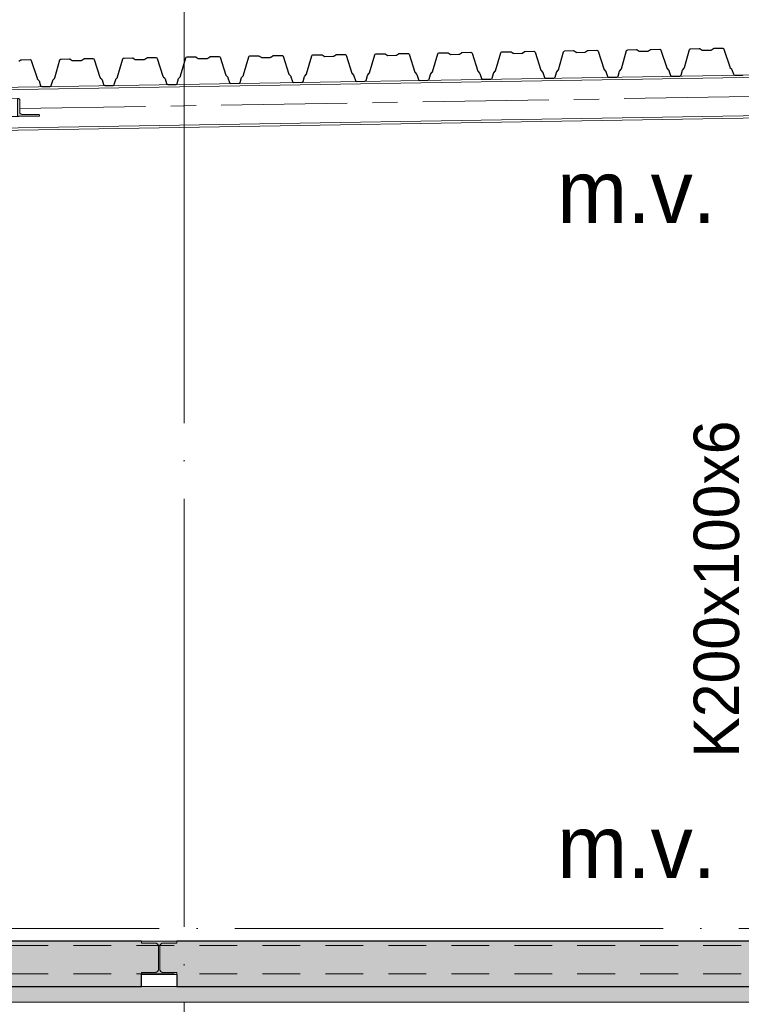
# Model space of a CAD drawing. Header units: millimetres. Extents: x 4517 to 474157, y -4632 to 9900.
# Tile 65 of 114: x 304073 to 306937, y 3099 to 7008. Entities that reach past the tile are written whole.
import ezdxf

# ---------------------------------------------------------------- set-up
doc = ezdxf.new("R2010")
doc.units = ezdxf.units.MM
for name, pattern in [('WSP_hartlijn', [800, 500, -100, 100, -100]), ('WSP_hhidden', [250, 150, -100]), ('WSP_stramienlijn', [2000, 1700, -150, 0, -150])]:
    doc.linetypes.add(name, pattern=pattern)
for name, color, linetype, lineweight in [('00_algemeen - hartlijn', 7, 'WSP_hartlijn', 13), ('00_text', 7, 'Continuous', 13), ('07_stramien', 4, 'Continuous', 13), ('07_stramien - levels', 7, 'Continuous', 13), ('23_vloeren', 2, 'Continuous', 18), ('23_vloeren - hatch', 1, 'Continuous', 18), ('23_vloeren -cut-', 3, 'Continuous', 25), ('28_hoofddraagconstructies - kolommen en liggers', 1, 'Continuous', 13), ('28_hoofddraagconstructies - kolommen en liggers - staal', 1, 'Continuous', 13), ('28_hoofddraagconstructies - kolommen en liggers - staal -cut-', 2, 'Continuous', 13), ('28_hoofddraagconstructies - tags', 7, 'Continuous', 18)]:
    doc.layers.add(name, color=color, linetype=linetype, lineweight=lineweight)
doc.styles.add('Revittext', font='txt', dxfattribs={"height": 250})
doc.styles.add('Revittext_1', font='txt', dxfattribs={"height": 180})

# ---------------------------------------------------------------- blocks, each defined once
blk = doc.blocks.new('Floors 3 - Floors 3-1340461-as F')
at = {"layer": '23_vloeren - hatch', "linetype": 'WSP_hhidden', "lineweight": 13}
blk.add_hatch(color=256, dxfattribs=at).paths.add_polyline_path([(2780, 3107.5), (28920, 3107.5), (28920, 3170), (16395, 3170), (16395, 3160), (16195, 3160), (16195, 3170), (13365, 3170), (13365, 3160), (13165, 3160), (13165, 3170), (2780, 3170), (2780, 3145.4)])
at = {"layer": '23_vloeren'}
for p, q in [((9770, 3170), (9630, 3170)), ((28920, 3107.5), (2780, 3107.5))]:
    blk.add_line(p, q, dxfattribs=at)
blk = doc.blocks.new('28_WSP_SF_staal - HE v21-0 - HE180A-1334711-as F')
at = {"layer": '00_algemeen - hartlijn'}
blk.add_line((9146.6, 6655), (12170, 6704.8), dxfattribs=at)
blk = doc.blocks.new('28_WSP_SF_staal - HE v21-0 - HE260B S355-1384947-as F')
at = {"layer": '28_hoofddraagconstructies - kolommen en liggers', "linetype": 'WSP_hhidden'}
blk.add_line((2860, 3220), (28920, 3220), dxfattribs=at)
blk = doc.blocks.new('28_WSP_SF_staal - HFL v21-0 - Lequ 70x70x7-V88-as F')
at = {"layer": '28_hoofddraagconstructies - kolommen en liggers', "linetype": 'WSP_hhidden'}
blk.add_hatch(color=256, dxfattribs=at).paths.add_polyline_path([(9137.9, 6624.6), (9225.4, 6625.1), (9225.4, 6627.6), (9219.8, 6632), (9153, 6632.6), (9149.1, 6635), (9146.9, 6638.6), (9146.6, 6640.6), (9146.6, 6690.1), (9141, 6694.6), (9137.9, 6694.6), (9137.9, 6631.1)])
for p, q in [((8016.2, 6677.8), (8577.6, 6686.2)), ((8018, 6607.8), (8619.1, 6616.8)), ((8660.7, 6616.6), (8665.1, 6616.7))]:
    blk.add_line(p, q, dxfattribs=at)
at = {"layer": '28_hoofddraagconstructies - kolommen en liggers - staal'}
for p, q in [((8577.6, 6686.2), (9137.9, 6694.6)), ((8619.1, 6616.8), (9137.9, 6624.6)), ((8665.1, 6616.7), (9225.4, 6625.1))]:
    blk.add_line(p, q, dxfattribs=at)
at = {"layer": '28_hoofddraagconstructies - kolommen en liggers - staal -cut-'}
for p, q in [((9141, 6694.6), (9137.9, 6694.6)), ((9137.9, 6694.6), (9137.9, 6624.6)), ((9146.6, 6640.6), (9146.6, 6690.1)), ((9137.9, 6624.6), (9225.4, 6625.1)), ((9219.8, 6632), (9157.9, 6631.7)), ((9225.4, 6625.1), (9225.4, 6627.6))]:
    blk.add_line(p, q, dxfattribs=at)
at = {"layer": '28_hoofddraagconstructies - kolommen en liggers - staal -cut-', "flags": 128}
for points in [[(9146.6, 6690.1), (9146.5, 6691.2), (9146.1, 6692.1), (9145.4, 6692.9), (9144.5, 6693.7), (9143.4, 6694.2), (9142.3, 6694.5), (9141, 6694.6)], [(9157.9, 6631.7), (9155.4, 6631.9), (9153, 6632.6), (9150.9, 6633.6), (9149.1, 6635), (9147.7, 6636.7), (9146.9, 6638.6), (9146.6, 6640.6)], [(9225.4, 6627.6), (9225.2, 6628.6), (9224.8, 6629.5), (9224.1, 6630.4), (9223.3, 6631.1), (9222.2, 6631.6), (9221, 6631.9), (9219.8, 6632)]]:
    blk.add_lwpolyline(points, dxfattribs=at)

msp = doc.modelspace()

# ---------------------------------------------------------------- hatches: boundary and pattern name
at = {"layer": '23_vloeren - hatch'}
h = msp.add_hatch(color=256, dxfattribs=at)
h.paths.add_polyline_path([(297786.1, 3170), (304556.1, 3170), (304556.1, 3225.5), (304611.3, 3225.5), (304619.8, 3229), (304623.3, 3239.6), (304623.3, 3329.5), (304619.8, 3338), (304611.3, 3341.5), (304556.1, 3341.5), (304556.1, 3350), (297786.1, 3350), (297786.1, 3239.6)])
h.paths.add_polyline_path([(306031.4, 3170), (308169.8, 3170), (308182.5, 3175.3), (308187.8, 3188), (308187.8, 3322), (308182.5, 3334.7), (308169.8, 3340), (308091.1, 3340), (308091.1, 3350), (304696.1, 3350), (304696.1, 3341.5), (304640.8, 3341.5), (304632.3, 3338), (304628.8, 3329.5), (304628.8, 3237.5), (304632.3, 3229), (304640.8, 3225.5), (304696.1, 3225.5), (304696.1, 3170), (305199.7, 3170)])
h.paths.add_polyline_path([(323846.1, 3170), (323846.1, 3350), (311321.1, 3350), (311321.1, 3340), (311242.3, 3340), (311229, 3333.2), (311224.3, 3322), (311224.3, 3188), (311229.6, 3175.3), (311242.3, 3170), (323495.3, 3170)])
h.paths.add_polyline_path([(308212.3, 3170), (311199.8, 3170), (311212.5, 3175.3), (311217.8, 3188), (311217.8, 3322), (311212.5, 3334.7), (311199.8, 3340), (311121.1, 3340), (311121.1, 3350), (308291.1, 3350), (308291.1, 3340), (308212.3, 3340), (308199.2, 3333.9), (308194.3, 3322), (308194.3, 3188), (308199.6, 3175.3)])
at = {"layer": '28_hoofddraagconstructies - kolommen en liggers - staal'}
msp.add_hatch(color=256, dxfattribs=at).paths.add_polyline_path([(304696.1, 3217), (304696.1, 3225.5), (304640.8, 3225.5), (304632.3, 3229), (304628.8, 3239.6), (304628.8, 3329.5), (304632.3, 3338), (304640.8, 3341.5), (304696.1, 3341.5), (304696.1, 3350), (304556.1, 3350), (304556.1, 3341.5), (304611.3, 3341.5), (304619.8, 3338), (304623.3, 3329.5), (304623.3, 3237.5), (304619.8, 3229), (304611.3, 3225.5), (304556.1, 3225.5), (304556.1, 3217), (304680, 3217)])

# ---------------------------------------------------------------- linework, layer by layer
at = {"layer": '07_stramien', "linetype": 'WSP_stramienlijn'}
msp.add_line((304726.1, -4594.5), (304726.1, 9000), dxfattribs=at)
at = {"layer": '07_stramien - levels', "linetype": 'WSP_stramienlijn'}
msp.add_line((292926.1, 3400), (349200.4, 3400), dxfattribs=at)
at = {"layer": '23_vloeren'}
for p, q in [((304556.1, 3341.5), (304556.1, 3350)), ((304611.3, 3341.5), (304556.1, 3341.5)), ((304623.3, 3237.5), (304623.3, 3329.5)), ((304628.8, 3329.5), (304628.8, 3237.5)), ((304696.1, 3341.5), (304640.8, 3341.5)), ((304696.1, 3350), (304696.1, 3341.5)), ((304556.1, 3217), (304556.1, 3225.5)), ((304556.1, 3225.5), (304611.3, 3225.5)), ((304640.8, 3225.5), (304696.1, 3225.5)), ((304696.1, 3225.5), (304696.1, 3217))]:
    msp.add_line(p, q, dxfattribs=at)
for centre, start, end in [((304611.3, 3329.5), 0, 90), ((304640.8, 3329.5), 90, 180), ((304611.3, 3237.5), 270, 360), ((304640.8, 3237.5), 180, 270)]:
    msp.add_arc(centre, 12, start, end, dxfattribs=at)
at = {"layer": '23_vloeren -cut-'}
for p, q in [((305983.6, 6879.2), (305986.6, 6880.2)), ((305986.6, 6880.2), (306020.4, 6880.8)), ((306020.4, 6880.8), (306021.9, 6880.6)), ((306021.9, 6880.6), (306023.2, 6880)), ((306023.2, 6880), (306031.3, 6874.8)), ((306068.9, 6875.5), (306076.8, 6880.9)), ((306076.8, 6880.9), (306078.1, 6881.5)), ((306078.1, 6881.5), (306079.5, 6881.8)), ((306079.5, 6881.8), (306113.4, 6882.3)), ((306113.4, 6882.3), (306116.3, 6881.4)), ((306116.3, 6881.4), (306118.2, 6878.9)), ((306211.2, 6809.1), (306231.8, 6880.7)), ((306231.8, 6880.7), (306233.6, 6883.3)), ((306233.6, 6883.3), (306236.6, 6884.3)), ((306236.6, 6884.3), (306270.4, 6884.9)), ((306270.4, 6884.9), (306271.9, 6884.7)), ((306271.9, 6884.7), (306273.2, 6884.1)), ((306273.2, 6884.1), (306281.2, 6878.9)), ((306318.8, 6879.6), (306326.7, 6885)), ((306326.7, 6885), (306328, 6885.6)), ((306328, 6885.6), (306329.5, 6885.9)), ((306329.5, 6885.9), (306363.3, 6886.4)), ((306363.3, 6886.4), (306366.3, 6885.5)), ((306366.3, 6885.5), (306368.2, 6883)), ((306368.2, 6883), (306391.1, 6812.1)), ((306461.2, 6813.2), (306481.8, 6884.8)), ((306481.8, 6884.8), (306483.6, 6887.4)), ((306483.6, 6887.4), (306486.5, 6888.4)), ((306486.5, 6888.4), (306520.4, 6889)), ((306520.4, 6889), (306521.8, 6888.8)), ((306521.8, 6888.8), (306523.2, 6888.2)), ((306523.2, 6888.2), (306531.2, 6883)), ((306531.2, 6883), (306532.5, 6882.4)), ((306532.5, 6882.4), (306534, 6882.2)), ((306534, 6882.2), (306566.1, 6882.8)), ((306566.1, 6882.8), (306567.5, 6883)), ((306567.5, 6883), (306568.8, 6883.7)), ((306568.8, 6883.7), (306576.7, 6889.1)), ((306576.7, 6889.1), (306578, 6889.7)), ((306578, 6889.7), (306579.4, 6890)), ((306579.4, 6890), (306613.3, 6890.5)), ((306613.3, 6890.5), (306616.3, 6889.6)), ((306616.3, 6889.6), (306618.1, 6887.1)), ((306618.1, 6887.1), (306641.1, 6816.2)), ((306711.2, 6817.3), (306731.8, 6888.9)), ((306731.8, 6888.9), (306733.5, 6891.5)), ((306733.5, 6891.5), (306736.5, 6892.5)), ((306736.5, 6892.5), (306770.3, 6893.1)), ((306770.3, 6893.1), (306771.8, 6892.9)), ((306771.8, 6892.9), (306773.1, 6892.3)), ((306773.1, 6892.3), (306781.2, 6887.1)), ((306781.2, 6887.1), (306782.5, 6886.5)), ((306782.5, 6886.5), (306784, 6886.3)), ((306784, 6886.3), (306816, 6886.9)), ((306816, 6886.9), (306817.5, 6887.1)), ((306817.5, 6887.1), (306818.8, 6887.8)), ((306818.8, 6887.8), (306826.7, 6893.2)), ((306826.7, 6893.2), (306828, 6893.8)), ((306828, 6893.8), (306829.4, 6894.1)), ((306829.4, 6894.1), (306863.2, 6894.6)), ((306863.2, 6894.6), (306866.2, 6893.7)), ((306866.2, 6893.7), (306868.1, 6891.2)), ((306868.1, 6891.2), (306891, 6820.3)), ((304069.1, 6842.6), (304077, 6848.1)), ((304077, 6848.1), (304078.3, 6848.7)), ((304078.3, 6848.7), (304079.8, 6849)), ((304079.8, 6849), (304113.6, 6849.5)), ((304113.6, 6849.5), (304116.6, 6848.6)), ((304116.6, 6848.6), (304118.5, 6846.1)), ((304118.5, 6846.1), (304141.4, 6775.2)), ((304211.5, 6776.3), (304232.1, 6847.9)), ((304232.1, 6847.9), (304233.9, 6850.5)), ((304233.9, 6850.5), (304236.8, 6851.5)), ((304236.8, 6851.5), (304270.7, 6852.1)), ((304270.7, 6852.1), (304272.1, 6851.9)), ((304272.1, 6851.9), (304273.5, 6851.3)), ((304273.5, 6851.3), (304281.5, 6846.1)), ((304281.5, 6846.1), (304282.8, 6845.5)), ((304282.8, 6845.5), (304284.3, 6845.3)), ((304284.3, 6845.3), (304316.4, 6845.9)), ((304316.4, 6845.9), (304317.8, 6846.1)), ((304317.8, 6846.1), (304319.1, 6846.7)), ((304319.1, 6846.7), (304327, 6852.2)), ((304327, 6852.2), (304328.3, 6852.8)), ((304328.3, 6852.8), (304329.7, 6853.1)), ((304329.7, 6853.1), (304363.6, 6853.6)), ((304363.6, 6853.6), (304366.6, 6852.7)), ((304366.6, 6852.7), (304368.4, 6850.2)), ((304368.4, 6850.2), (304391.4, 6779.3)), ((304461.5, 6780.4), (304482.1, 6852)), ((304482.1, 6852), (304483.8, 6854.6)), ((304483.8, 6854.6), (304486.8, 6855.6)), ((304486.8, 6855.6), (304520.6, 6856.2)), ((304520.6, 6856.2), (304522.1, 6856)), ((304522.1, 6856), (304523.4, 6855.4)), ((304523.4, 6855.4), (304531.5, 6850.2)), ((304531.5, 6850.2), (304532.8, 6849.6)), ((304532.8, 6849.6), (304534.3, 6849.4)), ((304534.3, 6849.4), (304566.3, 6850)), ((304566.3, 6850), (304567.8, 6850.2)), ((304567.8, 6850.2), (304569.1, 6850.8)), ((304569.1, 6850.8), (304577, 6856.3)), ((304577, 6856.3), (304578.3, 6856.9)), ((304578.3, 6856.9), (304579.7, 6857.2)), ((304579.7, 6857.2), (304613.6, 6857.7)), ((304613.6, 6857.7), (304616.5, 6856.8)), ((304616.5, 6856.8), (304618.4, 6854.3)), ((304618.4, 6854.3), (304641.3, 6783.4)), ((304711.4, 6784.5), (304732, 6856.1)), ((304732, 6856.1), (304733.8, 6858.7)), ((304733.8, 6858.7), (304736.8, 6859.7)), ((304736.8, 6859.7), (304770.6, 6860.3)), ((304770.6, 6860.3), (304772.1, 6860.1)), ((304772.1, 6860.1), (304773.4, 6859.5)), ((304773.4, 6859.5), (304781.4, 6854.3)), ((304781.4, 6854.3), (304782.8, 6853.7)), ((304782.8, 6853.7), (304784.2, 6853.5)), ((304784.2, 6853.5), (304816.3, 6854.1)), ((304816.3, 6854.1), (304817.7, 6854.3)), ((304817.7, 6854.3), (304819, 6854.9)), ((304819, 6854.9), (304826.9, 6860.4)), ((304826.9, 6860.4), (304828.2, 6861)), ((304828.2, 6861), (304829.7, 6861.3)), ((304829.7, 6861.3), (304863.5, 6861.8)), ((304863.5, 6861.8), (304866.5, 6860.9)), ((304866.5, 6860.9), (304868.4, 6858.4)), ((304868.4, 6858.4), (304891.3, 6787.5)), ((304961.4, 6788.6), (304982, 6860.2)), ((304982, 6860.2), (304983.8, 6862.8)), ((304983.8, 6862.8), (304986.7, 6863.8)), ((304986.7, 6863.8), (305020.6, 6864.4)), ((305020.6, 6864.4), (305022, 6864.2)), ((305022, 6864.2), (305023.4, 6863.6)), ((305023.4, 6863.6), (305031.4, 6858.4)), ((305031.4, 6858.4), (305032.7, 6857.8)), ((305032.7, 6857.8), (305034.2, 6857.6)), ((305034.2, 6857.6), (305066.3, 6858.2)), ((305066.3, 6858.2), (305067.7, 6858.4)), ((305067.7, 6858.4), (305069, 6859)), ((305069, 6859), (305076.9, 6864.5)), ((305076.9, 6864.5), (305078.2, 6865.1)), ((305078.2, 6865.1), (305079.6, 6865.4)), ((305079.6, 6865.4), (305113.5, 6865.9)), ((305113.5, 6865.9), (305116.5, 6865)), ((305116.5, 6865), (305118.3, 6862.5)), ((305118.3, 6862.5), (305141.3, 6791.6)), ((305211.4, 6792.7), (305232, 6864.3)), ((305232, 6864.3), (305233.7, 6866.9)), ((305233.7, 6866.9), (305236.7, 6867.9)), ((305236.7, 6867.9), (305270.5, 6868.5)), ((305270.5, 6868.5), (305272, 6868.3)), ((305272, 6868.3), (305273.3, 6867.7)), ((305273.3, 6867.7), (305281.4, 6862.5)), ((305281.4, 6862.5), (305282.7, 6861.9)), ((305282.7, 6861.9), (305284.2, 6861.7)), ((305284.2, 6861.7), (305316.2, 6862.3)), ((305316.2, 6862.3), (305317.7, 6862.5)), ((305317.7, 6862.5), (305319, 6863.1)), ((305319, 6863.1), (305326.9, 6868.6)), ((305326.9, 6868.6), (305328.2, 6869.2)), ((305328.2, 6869.2), (305329.6, 6869.5)), ((305329.6, 6869.5), (305363.5, 6870)), ((305363.5, 6870), (305366.4, 6869.1)), ((305366.4, 6869.1), (305368.3, 6866.6)), ((305368.3, 6866.6), (305391.2, 6795.7)), ((305461.3, 6796.8), (305481.9, 6868.4)), ((305481.9, 6868.4), (305483.7, 6871)), ((305483.7, 6871), (305486.7, 6872)), ((305486.7, 6872), (305520.5, 6872.6)), ((305520.5, 6872.6), (305522, 6872.4)), ((305522, 6872.4), (305523.3, 6871.8)), ((305523.3, 6871.8), (305531.3, 6866.6)), ((305531.3, 6866.6), (305532.7, 6866)), ((305532.7, 6866), (305534.1, 6865.8)), ((305534.1, 6865.8), (305566.2, 6866.4)), ((305566.2, 6866.4), (305567.6, 6866.6)), ((305567.6, 6866.6), (305568.9, 6867.2)), ((305568.9, 6867.2), (305576.8, 6872.7)), ((305576.8, 6872.7), (305578.1, 6873.3)), ((305578.1, 6873.3), (305579.6, 6873.6)), ((305579.6, 6873.6), (305613.4, 6874.1)), ((305613.4, 6874.1), (305616.4, 6873.2)), ((305616.4, 6873.2), (305618.3, 6870.7)), ((305618.3, 6870.7), (305641.2, 6799.8)), ((305711.3, 6800.9), (305731.9, 6872.5)), ((305731.9, 6872.5), (305733.7, 6875.1)), ((305733.7, 6875.1), (305736.6, 6876.1)), ((305736.6, 6876.1), (305770.5, 6876.7)), ((305770.5, 6876.7), (305771.9, 6876.5)), ((305771.9, 6876.5), (305773.3, 6875.9)), ((305773.3, 6875.9), (305781.3, 6870.7)), ((305781.3, 6870.7), (305782.6, 6870.1)), ((305782.6, 6870.1), (305784.1, 6869.9)), ((305784.1, 6869.9), (305816.2, 6870.5)), ((305816.2, 6870.5), (305817.6, 6870.7)), ((305817.6, 6870.7), (305818.9, 6871.3)), ((305818.9, 6871.3), (305826.8, 6876.8)), ((305826.8, 6876.8), (305828.1, 6877.4)), ((305828.1, 6877.4), (305829.5, 6877.7)), ((305829.5, 6877.7), (305863.4, 6878.2)), ((305863.4, 6878.2), (305866.4, 6877.3)), ((305866.4, 6877.3), (305868.2, 6874.8)), ((305868.2, 6874.8), (305891.2, 6803.9)), ((305961.3, 6805), (305981.9, 6876.6)), ((305981.9, 6876.6), (305983.6, 6879.2)), ((306031.3, 6874.8), (306032.6, 6874.2)), ((306032.6, 6874.2), (306034.1, 6874)), ((306034.1, 6874), (306066.1, 6874.6)), ((306066.1, 6874.6), (306067.6, 6874.8)), ((306067.6, 6874.8), (306068.9, 6875.5)), ((306118.2, 6878.9), (306141.1, 6808)), ((306281.2, 6878.9), (306282.6, 6878.3)), ((306282.6, 6878.3), (306284, 6878.1)), ((306284, 6878.1), (306316.1, 6878.7)), ((306316.1, 6878.7), (306317.5, 6878.9)), ((306317.5, 6878.9), (306318.8, 6879.6)), ((305891.2, 6803.9), (305891.6, 6802.9)), ((305891.6, 6802.9), (305892.3, 6802)), ((305892.3, 6802), (305898.2, 6795.6)), ((305954.5, 6796.5), (305960.2, 6803.2)), ((305960.2, 6803.2), (305960.9, 6804)), ((305960.9, 6804), (305961.3, 6805)), ((306141.1, 6808), (306141.6, 6807)), ((306141.6, 6807), (306142.2, 6806.1)), ((306142.2, 6806.1), (306148.2, 6799.7)), ((306204.4, 6800.6), (306210.2, 6807.3)), ((306210.2, 6807.3), (306210.8, 6808.1)), ((306210.8, 6808.1), (306211.2, 6809.1)), ((306391.1, 6812.1), (306391.6, 6811.1)), ((306391.6, 6811.1), (306392.2, 6810.2)), ((306392.2, 6810.2), (306398.2, 6803.8)), ((306398.2, 6803.8), (306398.8, 6802.9)), ((306398.8, 6802.9), (306399.3, 6801.9)), ((306399.3, 6801.9), (306405.5, 6782.7)), ((306447.8, 6783.3), (306453.4, 6802.8)), ((306453.4, 6802.8), (306453.8, 6803.8)), ((306453.8, 6803.8), (306454.4, 6804.7)), ((306454.4, 6804.7), (306460.2, 6811.4)), ((306460.2, 6811.4), (306460.8, 6812.2)), ((306460.8, 6812.2), (306461.2, 6813.2)), ((306641.1, 6816.2), (306641.5, 6815.2)), ((306641.5, 6815.2), (306642.2, 6814.3)), ((306642.2, 6814.3), (306648.1, 6807.9)), ((306648.1, 6807.9), (306648.8, 6807)), ((306648.8, 6807), (306649.2, 6806)), ((306649.2, 6806), (306655.5, 6786.8)), ((306697.7, 6787.4), (306703.4, 6806.9)), ((306703.4, 6806.9), (306703.8, 6807.9)), ((306703.8, 6807.9), (306704.4, 6808.8)), ((306704.4, 6808.8), (306710.1, 6815.5)), ((306710.1, 6815.5), (306710.8, 6816.3)), ((306710.8, 6816.3), (306711.2, 6817.3)), ((306891, 6820.3), (306891.5, 6819.3)), ((306891.5, 6819.3), (306892.1, 6818.4)), ((306892.1, 6818.4), (306898.1, 6812)), ((306898.1, 6812), (306898.7, 6811.1)), ((306898.7, 6811.1), (306899.2, 6810.1)), ((306899.2, 6810.1), (306905.4, 6790.9)), ((304141.4, 6775.2), (304141.9, 6774.2)), ((304141.9, 6774.2), (304142.5, 6773.3)), ((304142.5, 6773.3), (304148.5, 6766.9)), ((304148.5, 6766.9), (304149.1, 6766)), ((304149.1, 6766), (304149.6, 6765)), ((304149.6, 6765), (304155.8, 6745.7)), ((304198.1, 6746.4), (304203.7, 6765.9)), ((304203.7, 6765.9), (304204.1, 6766.9)), ((304204.1, 6766.9), (304204.7, 6767.8)), ((304204.7, 6767.8), (304210.5, 6774.4)), ((304210.5, 6774.4), (304211.1, 6775.3)), ((304211.1, 6775.3), (304211.5, 6776.3)), ((304391.4, 6779.3), (304391.8, 6778.3)), ((304391.8, 6778.3), (304392.5, 6777.4)), ((304392.5, 6777.4), (304398.4, 6771)), ((304398.4, 6771), (304399.1, 6770.1)), ((304399.1, 6770.1), (304399.5, 6769.1)), ((304399.5, 6769.1), (304405.8, 6749.8)), ((304448, 6750.5), (304453.7, 6770)), ((304453.7, 6770), (304454.1, 6771)), ((304454.1, 6771), (304454.7, 6771.9)), ((304454.7, 6771.9), (304460.4, 6778.5)), ((304460.4, 6778.5), (304461.1, 6779.4)), ((304461.1, 6779.4), (304461.5, 6780.4)), ((304641.3, 6783.4), (304641.8, 6782.4)), ((304641.8, 6782.4), (304642.4, 6781.5)), ((304642.4, 6781.5), (304648.4, 6775.1)), ((304648.4, 6775.1), (304649, 6774.2)), ((304649, 6774.2), (304649.5, 6773.2)), ((304649.5, 6773.2), (304655.7, 6753.9)), ((304698, 6754.6), (304703.6, 6774.1)), ((304703.6, 6774.1), (304704, 6775.1)), ((304704, 6775.1), (304704.7, 6776)), ((304704.7, 6776), (304710.4, 6782.6)), ((304710.4, 6782.6), (304711, 6783.5)), ((304711, 6783.5), (304711.4, 6784.5)), ((304891.3, 6787.5), (304891.8, 6786.5)), ((304891.8, 6786.5), (304892.4, 6785.6)), ((304892.4, 6785.6), (304898.4, 6779.2)), ((304898.4, 6779.2), (304899, 6778.3)), ((304899, 6778.3), (304899.5, 6777.3)), ((304899.5, 6777.3), (304905.7, 6758)), ((304948, 6758.7), (304953.6, 6778.2)), ((304953.6, 6778.2), (304954, 6779.2)), ((304954, 6779.2), (304954.6, 6780.1)), ((304954.6, 6780.1), (304960.4, 6786.7)), ((304960.4, 6786.7), (304961, 6787.6)), ((304961, 6787.6), (304961.4, 6788.6)), ((305141.3, 6791.6), (305141.7, 6790.6)), ((305141.7, 6790.6), (305142.4, 6789.7)), ((305142.4, 6789.7), (305148.3, 6783.3)), ((305148.3, 6783.3), (305149, 6782.4)), ((305149, 6782.4), (305149.4, 6781.4)), ((305149.4, 6781.4), (305155.7, 6762.1)), ((305196.2, 6760.3), (305197.9, 6762.8)), ((305197.9, 6762.8), (305203.6, 6782.3)), ((305203.6, 6782.3), (305204, 6783.3)), ((305204, 6783.3), (305204.6, 6784.2)), ((305204.6, 6784.2), (305210.3, 6790.8)), ((305210.3, 6790.8), (305211, 6791.7)), ((305211, 6791.7), (305211.4, 6792.7)), ((305391.2, 6795.7), (305391.7, 6794.7)), ((305391.7, 6794.7), (305392.3, 6793.8)), ((305392.3, 6793.8), (305398.3, 6787.4)), ((305398.3, 6787.4), (305398.9, 6786.5)), ((305398.9, 6786.5), (305399.4, 6785.5)), ((305399.4, 6785.5), (305405.6, 6766.2)), ((305405.6, 6766.2), (305407.5, 6763.7)), ((305407.5, 6763.7), (305410.5, 6762.8)), ((305410.5, 6762.8), (305443.2, 6763.3)), ((305443.2, 6763.3), (305446.1, 6764.4)), ((305446.1, 6764.4), (305447.9, 6766.9)), ((305447.9, 6766.9), (305453.5, 6786.4)), ((305453.5, 6786.4), (305453.9, 6787.4)), ((305453.9, 6787.4), (305454.5, 6788.3)), ((305454.5, 6788.3), (305460.3, 6794.9)), ((305460.3, 6794.9), (305460.9, 6795.8)), ((305460.9, 6795.8), (305461.3, 6796.8)), ((305641.2, 6799.8), (305641.7, 6798.8)), ((305641.7, 6798.8), (305642.3, 6797.9)), ((305642.3, 6797.9), (305648.3, 6791.5)), ((305648.3, 6791.5), (305648.9, 6790.6)), ((305648.9, 6790.6), (305649.4, 6789.6)), ((305649.4, 6789.6), (305655.6, 6770.3)), ((305655.6, 6770.3), (305657.5, 6767.8)), ((305657.5, 6767.8), (305660.4, 6766.9)), ((305660.4, 6766.9), (305693.2, 6767.4)), ((305693.2, 6767.4), (305696.1, 6768.5)), ((305696.1, 6768.5), (305697.9, 6771)), ((305697.9, 6771), (305703.5, 6790.5)), ((305703.5, 6790.5), (305703.9, 6791.5)), ((305703.9, 6791.5), (305704.5, 6792.4)), ((305704.5, 6792.4), (305710.3, 6799)), ((305710.3, 6799), (305710.9, 6799.9)), ((305710.9, 6799.9), (305711.3, 6800.9)), ((305898.2, 6795.6), (305898.9, 6794.7)), ((305898.9, 6794.7), (305899.3, 6793.7)), ((305899.3, 6793.7), (305905.6, 6774.5)), ((305905.6, 6774.5), (305907.4, 6771.9)), ((305907.4, 6771.9), (305910.4, 6771)), ((305910.4, 6771), (305943.1, 6771.5)), ((305943.1, 6771.5), (305946.1, 6772.6)), ((305946.1, 6772.6), (305947.8, 6775.1)), ((305947.8, 6775.1), (305953.5, 6794.6)), ((305953.5, 6794.6), (305953.9, 6795.6)), ((305953.9, 6795.6), (305954.5, 6796.5)), ((306148.2, 6799.7), (306148.8, 6798.8)), ((306148.8, 6798.8), (306149.3, 6797.8)), ((306149.3, 6797.8), (306155.5, 6778.6)), ((306155.5, 6778.6), (306157.4, 6776)), ((306157.4, 6776), (306160.4, 6775.1)), ((306160.4, 6775.1), (306193.1, 6775.6)), ((306193.1, 6775.6), (306196, 6776.7)), ((306196, 6776.7), (306197.8, 6779.2)), ((306197.8, 6779.2), (306203.4, 6798.7)), ((306203.4, 6798.7), (306203.8, 6799.7)), ((306203.8, 6799.7), (306204.4, 6800.6)), ((306405.5, 6782.7), (306407.4, 6780.1)), ((306407.4, 6780.1), (306410.3, 6779.2)), ((306410.3, 6779.2), (306443.1, 6779.7)), ((306443.1, 6779.7), (306446, 6780.8)), ((306446, 6780.8), (306447.8, 6783.3)), ((306655.5, 6786.8), (306657.3, 6784.2)), ((306657.3, 6784.2), (306660.3, 6783.3)), ((306660.3, 6783.3), (306693, 6783.8)), ((306693, 6783.8), (306696, 6784.9)), ((306696, 6784.9), (306697.7, 6787.4)), ((306905.4, 6790.9), (306907.3, 6788.3)), ((306907.3, 6788.3), (306910.3, 6787.4)), ((306910.3, 6787.4), (306943, 6787.9)), ((304155.8, 6745.7), (304157.7, 6743.2)), ((304157.7, 6743.2), (304160.6, 6742.3)), ((304160.6, 6742.3), (304193.4, 6742.8)), ((304193.4, 6742.8), (304196.3, 6743.9)), ((304196.3, 6743.9), (304198.1, 6746.4)), ((304405.8, 6749.8), (304407.6, 6747.3)), ((304407.6, 6747.3), (304410.6, 6746.4)), ((304410.6, 6746.4), (304443.3, 6746.9)), ((304443.3, 6746.9), (304446.3, 6748)), ((304446.3, 6748), (304448, 6750.5)), ((304655.7, 6753.9), (304657.6, 6751.4)), ((304657.6, 6751.4), (304660.6, 6750.5)), ((304660.6, 6750.5), (304693.3, 6751)), ((304693.3, 6751), (304696.2, 6752.1)), ((304696.2, 6752.1), (304698, 6754.6)), ((304905.7, 6758), (304907.6, 6755.5)), ((304907.6, 6755.5), (304910.5, 6754.6)), ((304910.5, 6754.6), (304943.3, 6755.1)), ((304943.3, 6755.1), (304946.2, 6756.2)), ((304946.2, 6756.2), (304948, 6758.7)), ((305155.7, 6762.1), (305157.5, 6759.6)), ((305157.5, 6759.6), (305160.5, 6758.7)), ((305160.5, 6758.7), (305193.2, 6759.2)), ((305193.2, 6759.2), (305196.2, 6760.3)), ((304556.1, 3350), (297786.1, 3350)), ((308091.1, 3350), (304696.1, 3350)), ((304556.1, 3170), (304556.1, 3217)), ((304696.1, 3217), (304696.1, 3170)), ((297786.1, 3170), (304556.1, 3170)), ((304696.1, 3170), (308091.1, 3170))]:
    msp.add_line(p, q, dxfattribs=at)
at = {"layer": '28_hoofddraagconstructies - kolommen en liggers', "linetype": 'WSP_hhidden'}
msp.add_line((297786.1, 3332.5), (323846.1, 3332.5), dxfattribs=at)
for centre, start, end in [((304611.3, 3329.5), 0.9178, 89.0822), ((304640.8, 3329.5), 90.9178, 179.0822), ((304611.3, 3237.5), 270.9178, 359.0822), ((304640.8, 3237.5), 180.9178, 269.0822)]:
    msp.add_arc(centre, 12, start, end, dxfattribs=at)
at = {"layer": '28_hoofddraagconstructies - kolommen en liggers - staal'}
for p, q in [((309659.9, 6832.5), (297965.1, 6640)), ((298066.1, 6632.2), (310726.2, 6840.5)), ((297927.3, 6477.9), (310728.7, 6688.5)), ((297927.5, 6468.4), (310728.9, 6679)), ((304556.1, 3350), (304556.1, 3341.5)), ((304556.1, 3341.5), (304611.3, 3341.5)), ((304623.3, 3329.5), (304623.3, 3237.5)), ((304628.8, 3237.5), (304628.8, 3329.5)), ((304640.8, 3341.5), (304696.1, 3341.5)), ((304696.1, 3341.5), (304696.1, 3350)), ((304611.3, 3225.5), (304556.1, 3225.5)), ((304556.1, 3225.5), (304556.1, 3217)), ((304696.1, 3225.5), (304640.8, 3225.5)), ((304696.1, 3217), (304696.1, 3225.5)), ((297626.1, 3107.5), (324006.1, 3107.5))]:
    msp.add_line(p, q, dxfattribs=at)
for centre, start, end in [((304611.3, 3329.5), 0, 90), ((304640.8, 3329.5), 90, 180), ((304611.3, 3237.5), 270, 0), ((304640.8, 3237.5), 180, 270)]:
    msp.add_arc(centre, 12, start, end, dxfattribs=at)
at = {"layer": '28_hoofddraagconstructies - kolommen en liggers - staal -cut-'}
for p, q in [((304696.1, 3350), (304556.1, 3350)), ((304556.1, 3217), (304696.1, 3217))]:
    msp.add_line(p, q, dxfattribs=at)

# ---------------------------------------------------------------- block references
at = {"layer": '23_vloeren'}
msp.add_blockref('Floors 3 - Floors 3-1340461-as F', (294926.1, 0), dxfattribs=at)
at = {"layer": '28_hoofddraagconstructies - kolommen en liggers', "linetype": 'WSP_hhidden'}
for name in ['28_WSP_SF_staal - HE v21-0 - HE180A-1334711-as F', '28_WSP_SF_staal - HFL v21-0 - Lequ 70x70x7-V88-as F', '28_WSP_SF_staal - HE v21-0 - HE260B S355-1384947-as F']:
    msp.add_blockref(name, (294926.1, 0), dxfattribs=at)

# ---------------------------------------------------------------- texts
at = {"layer": '00_text', "lineweight": 18, "char_height": 250, "width": 817.721, "attachment_point": 1, "style": 'Revittext'}
for insert in [(306205.8, 6450.3), (306205.8, 3849.6)]:
    msp.add_mtext('m.v.', dxfattribs=dict(at, insert=insert))
at = {"layer": '28_hoofddraagconstructies - tags', "lineweight": 13, "insert": (306747.8, 4078), "char_height": 180, "width": 1651.476, "attachment_point": 1, "rotation": 90, "style": 'Revittext_1', "bg_fill": 3, "box_fill_scale": 1.25, "bg_fill_color": 256, "bg_fill_true_color": 13158600, "bg_fill_transparency": 0}
msp.add_mtext('K200x100x6', dxfattribs=at)

doc.saveas('drawing.dxf')
